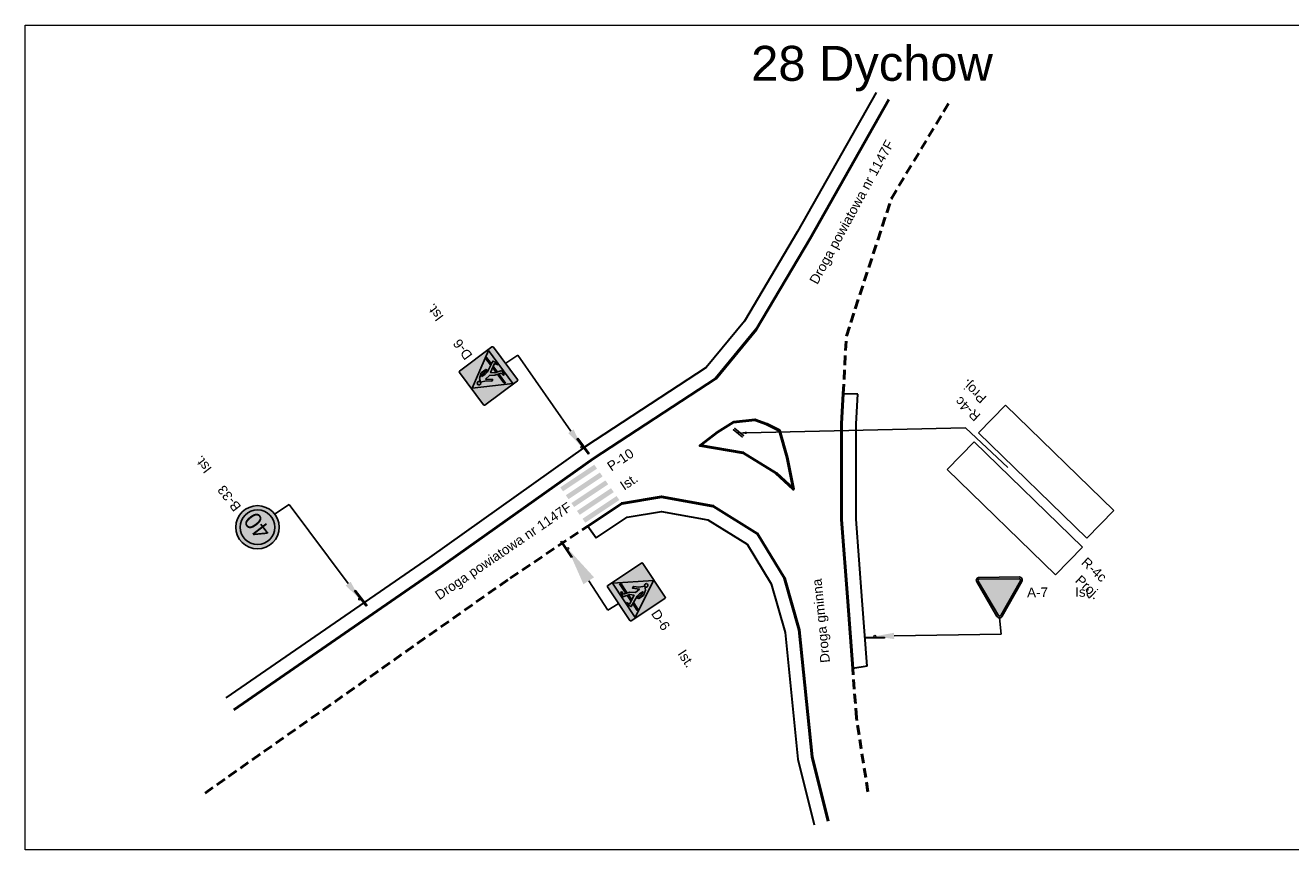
# Model space of a CAD drawing. Header units: millimetres. Extents: x -32728 to 3439, y -21222 to 1675.
# Tile 29 of 49: x 2237 to 2369, y 1169 to 1254. Entities that reach past the tile are written whole.
import ezdxf
from ezdxf import colors
from ezdxf.entities.mleader import LeaderData, LeaderLine
from ezdxf.enums import TextEntityAlignment as Align
from ezdxf.math import Vec2, Vec3

# ---------------------------------------------------------------- set-up
doc = ezdxf.new("R2010")
doc.units = ezdxf.units.MM
doc.linetypes.add('2', pattern=[1.5, 1, -0.5])
doc.layers.add('0  podklady', color=250, linetype='Continuous', lineweight=5, plot=False)
for name, color, linetype, lineweight in [('10 znaki pionowe istniejące', 251, 'Continuous', 15), ('10 znaki pionowe projektowane', 1, 'Continuous', 15), ('10 znaki poziome istniejące', 251, 'Continuous', 15), ('2 droga', 250, 'Continuous', 50)]:
    doc.layers.add(name, color=color, linetype=linetype, lineweight=lineweight)
doc.layers.add('2 krawedz jezdni', color=7, linetype='2', lineweight=50, true_color=0x000000)
doc.layers.add('4 wymiary', color=7, linetype='Continuous', lineweight=15, true_color=0x000000)
for name, color, linetype, true_color in [('ZWTraffic_Grey_0_0_0', 7, 'Continuous', 0x000000), ('ZWTraffic_Grey_1', 7, 'Continuous', 0x4c4c4c), ('ZWTraffic_Grey_2', 7, 'Continuous', 0xe1e1e1), ('ZWTraffic_Grey_255_255_255', 7, 'Continuous', 0xffffff), ('ZWTraffic_Grey_5', 7, 'Continuous', 0x1d1d1d), ('ZWTraffic_Grey_7', 7, 'Continuous', 0x000000)]:
    doc.layers.add(name, color=color, linetype=linetype, true_color=true_color)
doc.styles.add('Drogowy', font='Drogowa.ttf')
doc.styles.add('plan', font='arial.ttf', dxfattribs={"height": 1})
doc.styles.get("Standard").update_dxf_attribs({"font": 'arial.ttf'})
picture_1 = doc.add_image_def('image28.png', size_in_pixel=(1885, 891))
picture_2 = doc.add_image_def('image105.png', size_in_pixel=(2967, 756))
picture_3 = doc.add_image_def('image106.png', size_in_pixel=(2967, 756))

# ---------------------------------------------------------------- blocks, each defined once
blk = doc.blocks.new('P_Opis_Poziome')
for tag, p in [('SYMBOL', (0, 0)), ('DŁUGOŚĆ', (0, -1.2)), ('STAN', (0, -2.4))]:
    blk.add_attdef(tag, p, '', height=1)
at = {"flags": 1}
for tag, p in [('Powierzchnia', (0, -3.6)), ('Powierzchnia_na_mb', (0, -4.8))]:
    blk.add_attdef(tag, p, '', height=1, dxfattribs=at)
blk = doc.blocks.new('Słupek')
h = blk.add_hatch(color=256)
h.paths.add_polyline_path([(-50, -5), (0, -5), (50, -5), (50, -10), (-50, -10)])
h.paths.add_polyline_path([(5, 0, 1), (-5, 0, 1)])
at = {"color": 7}
blk.add_lwpolyline([(-50, -5), (50, -5), (50, -10), (-50, -10)], close=True, dxfattribs=at)
blk.add_circle((0, 0), 5, dxfattribs=at)
blk = doc.blocks.new('P_Opis_Pionowe')
at = {"flags": 1}
for tag, p in [('Wielkość', (0, -1.2)), ('Odblaskowość', (0, -2.4)), ('Aktywny', (0, -3.6)), ('Ilość', (0, -4.8)), ('Dodatkowe', (0, -6)), ('Kilometraż', (0, -7.2)), ('NrDrogi', (0, -8.4))]:
    blk.add_attdef(tag, p, '', height=1, dxfattribs=at)
for tag, p in [('Symbol', (0, 0)), ('Stan', (5, 0))]:
    blk.add_attdef(tag, p, '', height=1)
blk = doc.blocks.new('D-6_')
at = {"layer": 'ZWTraffic_Grey_0_0_0'}
h = blk.add_hatch(color=256, dxfattribs=at)
h.dxf.hatch_style = 1
h.paths.add_polyline_path([(-175, 195), (-175, 177), (-74, 158), (-27, 306), (31, 373), (133, 194), (73, 157), (135, 157), (195, 192), (79, 414), (72, 481), (72, 565), (108, 517), (108, 393), (144, 414), (144, 535), (72, 628), (0, 661), (-54, 547), (-128, 461), (-111, 424), (-14, 535), (0, 427), (-67, 333), (-110, 204)])
h.paths.add_polyline_path([(-331, 252), (-317, 279), (-97, 279), (-106, 252)])
h.paths.add_polyline_path([(36, 697, 2.414214), (0, 661, 0.414214)])
h.paths.add_polyline_path([(162, 279), (176, 252), (331, 252), (317, 279)])
h.paths.add_polyline_path([(-33, 252), (-24, 279), (72, 279), (88, 252)])
at = {"layer": 'ZWTraffic_Grey_255_255_255'}
h = blk.add_hatch(color=256, dxfattribs=at)
h.dxf.hatch_style = 1
h.paths.add_polyline_path([(-450, 30, 0.414214), (-420, 0), (0, 0), (420, 0, 0.414214), (450, 30), (450, 870, 0.414214), (420, 900), (-420, 900, 0.414214), (-450, 870)])
h.paths.add_polyline_path([(-441, 30, 0.414214), (-420, 9), (420, 9, 0.414214), (441, 30), (441, 870, 0.414214), (420, 891), (-420, 891, 0.414214), (-441, 870)], flags=16)
h.paths.add_polyline_path([(-390, 240), (-390, 795), (-240, 795), (-240, 613), (90, 613), (90, 878), (293, 878), (293, 22), (90, 22), (90, 422), (-240, 422), (-240, 240)], flags=0)
h.paths.add_polyline_path([(-382, 248), (-382, 788), (-247, 788), (-247, 613), (-247, 248)], flags=0)
h = blk.add_hatch(color=256, dxfattribs=at)
h.dxf.hatch_style = 1
h.paths.add_polyline_path([(-426, 135), (0, 876), (426, 135)])
at = {"layer": 'ZWTraffic_Grey_5'}
h = blk.add_hatch(color=256, dxfattribs=at)
h.dxf.hatch_style = 1
h.paths.add_polyline_path([(-420, 9), (420, 9, 0.414214), (441, 30), (441, 870, 0.414214), (420, 891), (-420, 891, 0.414214), (-441, 870), (-441, 30, 0.414214)])
at = {"layer": 'ZWTraffic_Grey_0_0_0'}
for points in [[(-175, 195), (-175, 177), (-74, 158), (-27, 306), (31, 373), (133, 194), (73, 157), (135, 157), (195, 192), (79, 414), (72, 481), (72, 565), (108, 517), (108, 393), (144, 414), (144, 535), (72, 628), (0, 661), (-54, 547), (-128, 461), (-111, 424), (-14, 535), (0, 427), (-67, 333), (-110, 204)], [(-331, 252), (-317, 279), (-97, 279), (-106, 252)], [(-33, 252), (-24, 279), (72, 279), (88, 252)], [(162, 279), (176, 252), (331, 252), (317, 279)]]:
    blk.add_lwpolyline(points, close=True, dxfattribs=at)
blk.add_lwpolyline([(36, 697, 2.414214), (0, 661, 0.414214)], format="xyb", close=True, dxfattribs=at)
at = {"layer": 'ZWTraffic_Grey_255_255_255'}
blk.add_lwpolyline([(-420, 9), (420, 9, 0.414214), (441, 30), (441, 870, 0.414214), (420, 891), (-420, 891, 0.414214), (-441, 870), (-441, 30, 0.414214), (-420, 9)], format="xyb", close=True, dxfattribs=at)
blk.add_lwpolyline([(-426, 135), (0, 876), (426, 135)], close=True, dxfattribs=at)
at = {"layer": 'ZWTraffic_Grey_5', "const_width": 5}
blk.add_lwpolyline([(-420, 0), (420, 0, 0.414214), (450, 30), (450, 870, 0.414214), (420, 900), (-420, 900, 0.414214), (-450, 870), (-450, 30, 0.414214)], format="xyb", close=True, dxfattribs=at)
blk = doc.blocks.new('B-33_')
at = {"layer": 'ZWTraffic_Grey_1', "linetype": 'Continuous'}
h = blk.add_hatch(color=256, dxfattribs=at)
h.dxf.hatch_style = 1
h.paths.add_polyline_path([(450, 450, 1), (-450, 450, 1)])
h.paths.add_polyline_path([(360, 450, 1), (-360, 450, 1)], flags=16)
h.paths.add_polyline_path([(-315, 484, 1), (-315, 416), (315, 416, 1), (315, 484)], flags=0)
at = {"layer": 'ZWTraffic_Grey_255_255_255', "linetype": 'Continuous'}
blk.add_hatch(color=256, dxfattribs=at).paths.add_polyline_path([(360, 450, 1), (-360, 450, 1)])
at = {"layer": 'ZWTraffic_Grey_1', "linetype": 'Continuous'}
blk.add_circle((0, 450), 450, dxfattribs=at)
at = {"layer": 'ZWTraffic_Grey_7', "linetype": 'Continuous'}
blk.add_circle((0, 450), 360, dxfattribs=at)
at = {"layer": 'ZWTraffic_Grey_0_0_0', "linetype": 'Continuous', "style": 'Drogowy'}
blk.add_attdef('50', text='', height=360, dxfattribs=at).set_placement((24, 438), align=Align.MIDDLE)
blk = doc.blocks.new('A-7_')
at = {"layer": 'ZWTraffic_Grey_1'}
h = blk.add_hatch(color=256, dxfattribs=at)
h.dxf.hatch_style = 2
edge = h.paths.add_edge_path()
edge.add_arc((416, 783), 63, 330, 449.9871)
edge.add_line((416, 846), (416, 846))
edge.add_line((416, 846), (-416, 846))
edge.add_line((-416, 846), (-416, 846))
edge.add_arc((-416, 783), 63, 90, 210)
edge.add_line((-470, 752), (-55, 32))
edge.add_arc((0, 63), 63, 210, 330)
edge.add_line((55, 32), (470, 752))
h.paths.add_polyline_path([(440, 769, 0.57735), (416, 811), (-416, 811, 0.57735), (-440, 769), (-24, 49, 0.57735), (24, 49)])
h.paths.add_polyline_path([(210, 794), (210, 739, -0.385314), (-121, 373), (-217, 416), (-131, 478, 0.385314), (105, 739), (105, 794), (157, 739)], flags=16)
at = {"layer": 'ZWTraffic_Grey_2'}
h = blk.add_hatch(color=256, dxfattribs=at)
h.dxf.hatch_style = 1
h.paths.add_polyline_path([(-440, 769, -0.57735), (-416, 811), (416, 811, -0.57735), (440, 769), (24, 49, -0.57735), (-24, 49)])
at = {"layer": 'ZWTraffic_Grey_1'}
blk.add_lwpolyline([(-416, 846, 0.57735), (-470, 752), (-55, 32, 0.57735), (55, 32), (470, 752, 0.57735), (416, 846)], format="xyb", close=True, dxfattribs=at)
at = {"layer": 'ZWTraffic_Grey_2'}
blk.add_lwpolyline([(-416, 811), (416, 811, -0.57735), (440, 769), (24, 49, -0.57735), (-24, 49), (-440, 769, -0.57735)], format="xyb", close=True, dxfattribs=at)

msp = doc.modelspace()

# ---------------------------------------------------------------- hatches: boundary and pattern name
at = {"layer": '10 znaki poziome istniejące'}
h = msp.add_hatch(color=256, dxfattribs=at)
h.paths.add_polyline_path([(2295.714, 1202.65), (2299.251, 1205.015), (2298.961, 1205.422), (2295.424, 1203.058)])
h.paths.add_polyline_path([(2295.135, 1203.465), (2298.671, 1205.83), (2298.381, 1206.238), (2294.845, 1203.873)])
h.paths.add_polyline_path([(2294.555, 1204.281), (2298.091, 1206.645), (2297.801, 1207.053), (2294.265, 1204.688)])
h.paths.add_polyline_path([(2293.975, 1205.096), (2297.511, 1207.461), (2297.222, 1207.868), (2293.685, 1205.503)])
h.paths.add_polyline_path([(2293.395, 1205.911), (2296.932, 1208.276), (2296.642, 1208.683), (2293.105, 1206.319)])

# ---------------------------------------------------------------- linework, layer by layer
at = {"layer": '2 droga', "color": 0, "lineweight": 30}
for p, q in [((2324.029, 1216.032), (2322.467, 1216.049)), ((2295.973, 1202.286), (2296.858, 1201.074)), ((2325.001, 1187.724), (2323.514, 1187.49))]:
    msp.add_line(p, q, dxfattribs=at)
at = {"layer": '2 droga', "color": 0}
for points in [[(2327.254, 1246.653), (2319.078, 1232.186), (2313.487, 1222.752), (2309.293, 1217.65), (2296.574, 1209.333), (2280.36, 1197.802), (2259.185, 1183.196)], [(2323.514, 1187.485), (2322.991, 1194.448), (2322.362, 1202.974), (2322.362, 1212.968), (2322.528, 1216.049)], [(2295.973, 1202.286), (2299.509, 1204.651), (2303.633, 1205.35), (2309.014, 1204.371), (2313.626, 1201.506), (2316.422, 1196.894), (2317.959, 1191.512), (2319.287, 1178.304), (2320.965, 1171.595)]]:
    msp.add_lwpolyline(points, dxfattribs=at)
at = {"layer": '2 droga', "color": 0, "lineweight": 30}
for points in [[(2325.001, 1187.724), (2324.487, 1194.559), (2323.862, 1203.029), (2323.862, 1212.927), (2324.029, 1216.032)], [(2296.858, 1201.074), (2300.076, 1203.226), (2303.624, 1203.827), (2308.465, 1202.947), (2312.53, 1200.421), (2315.035, 1196.288), (2316.48, 1191.229), (2317.806, 1178.046), (2319.509, 1171.231)]]:
    msp.add_lwpolyline(points, dxfattribs=at)
at = {"layer": '2 droga', "color": 0}
msp.add_lwpolyline([(2312.129, 1209.931), (2312.129, 1209.931), (2315.569, 1207.801), (2317.344, 1206.136), (2316.688, 1209.439), (2315.897, 1212.251), (2314.586, 1212.879), (2313.353, 1213.357), (2311.119, 1213.097), (2309.454, 1212.06), (2307.652, 1210.668)], close=True, dxfattribs=at)
at = {"layer": '2 krawedz jezdni', "color": 0}
for points in [[(2322.528, 1216.049), (2322.851, 1222.053), (2327.534, 1236.379), (2333.474, 1246.233)], [(2256.18, 1174.53), (2287.908, 1196.894), (2295.973, 1202.286)], [(2325.088, 1174.67), (2323.9, 1182.357), (2323.514, 1187.485)]]:
    msp.add_lwpolyline(points, dxfattribs=at)

# ---------------------------------------------------------------- block references
at = {"layer": '10 znaki pionowe istniejące'}
for p, rotation, values in [((2284.034, 1220.066), 126.7405620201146, {'Symbol': 'D-6', 'Stan': 'Ist.'}), ((2259.989, 1204.313), 127.6059913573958, {'Symbol': 'B-33', 'Stan': 'Ist.'}), ((2341.641, 1194.897), 0.5208563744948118, {'Symbol': 'A-7', 'Stan': 'Ist.'}), ((2302.51, 1193.201), 303.4861688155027, {'Symbol': 'D-6', 'Stan': 'Ist.'})]:
    msp.add_blockref('P_Opis_Pionowe', p, dxfattribs=dict(at, rotation=rotation)).add_auto_attribs(values)
for name, p, xscale, yscale, zscale, rotation in [('D-6_', (2287.452, 1219.248), 0.005, 0.005, 0.005, 126.7405620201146), ('Słupek', (2295.362, 1210.516), 0.02, 0.02, 0.02, 126.7405620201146), ('Słupek', (2293.886, 1199.963), 0.02, 0.02, 0.02, 303.4861688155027), ('D-6_', (2299.143, 1194.211), 0.005, 0.005, 0.005, 303.4861688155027), ('A-7_', (2338.787, 1192.755), 0.005, 0.005, 0.005, 0.5208563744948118), ('Słupek', (2272.255, 1194.711), 0.01999999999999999, 0.01999999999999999, 0.01999999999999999, 127.6059913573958), ('Słupek', (2325.817, 1190.84), 0.02, 0.02, 0.02, 0.5208563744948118)]:
    msp.add_blockref(name, p, dxfattribs=dict(at, xscale=xscale, yscale=yscale, zscale=zscale, rotation=rotation))
at = {"layer": '10 znaki pionowe istniejące', "xscale": 0.004999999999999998, "yscale": 0.004999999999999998, "zscale": 0.004999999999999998, "rotation": 127.6059913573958}
msp.add_blockref('B-33_', (2263.419, 1203.547), dxfattribs=at).add_auto_attribs({'50': '40'})
at = {"layer": '10 znaki pionowe projektowane'}
ref = msp.add_blockref('P_Opis_Pionowe', (2336.874, 1213.846), dxfattribs=dict(at, rotation=137.1681905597))
ref.add_attrib('Symbol', 'R-4c', (2336.874, 1213.846), dxfattribs={"layer": '0', "height": 1, "rotation": 10577.16819})
ref.add_attrib('Stan', 'Proj.', (2337.505, 1215.698), dxfattribs={"layer": '0', "height": 1, "rotation": 10577.16819})
for p, xscale, yscale, zscale, rotation in [((2311.635, 1212.013), 0.01217587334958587, 0.01217587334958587, 0.01217587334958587, 320.2929693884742), ((2311.641, 1212.013), 0.01217587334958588, 0.01217587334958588, 0.01217587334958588, 140.7441079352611)]:
    msp.add_blockref('Słupek', p, dxfattribs=dict(at, xscale=xscale, yscale=yscale, zscale=zscale, rotation=rotation))
ref = msp.add_blockref('P_Opis_Pionowe', (2347.196, 1198.406), dxfattribs=dict(at, rotation=317.1681905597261))
ref.add_attrib('Symbol', 'R-4c', (2347.196, 1198.406), dxfattribs={"layer": '0', "height": 1, "rotation": 10037.16819})
ref.add_attrib('Stan', 'Proj.', (2346.565, 1196.554), dxfattribs={"layer": '0', "height": 1, "rotation": 10037.16819})
at = {"layer": '10 znaki poziome istniejące', "rotation": 33.7696449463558}
msp.add_blockref('P_Opis_Poziome', (2298.416, 1207.966), dxfattribs=at).add_auto_attribs({'SYMBOL': 'P-10', 'STAN': 'Ist.'})

# ---------------------------------------------------------------- texts
at = {"layer": '4 wymiary', "char_height": 1, "width": 16.73043, "attachment_point": 1, "style": 'plan'}
for s, insert, rotation in [('Droga powiatowa nr 1147F', (2318.956, 1227.829), 61.47868), ('Droga powiatowa nr 1147F', (2279.97, 1195.399), 34.28055), ('Droga gminna', (2320.158, 1188.03), 95.81672)]:
    msp.add_mtext(s, dxfattribs=dict(at, insert=insert, rotation=rotation))

# ---------------------------------------------------------------- pictures from other files: only their frames are drawn
at = {"layer": '0  podklady'}
image = msp.add_image(picture_1, insert=(2237.497, 1168.645), size_in_units=(181.367, 85.728), dxfattribs=at)
image.dxf.flags = 7
at = {"layer": '10 znaki pionowe projektowane'}
image = msp.add_image(picture_3, insert=(2350.643, 1203.926), size_in_units=(15.698, 4), rotation=135.80693, dxfattribs=at)
image.dxf.flags = 7
image = msp.add_image(picture_2, insert=(2333.339, 1208.187), size_in_units=(15.698, 4), rotation=-44.19307, dxfattribs=at)
image.dxf.flags = 7

# ---------------------------------------------------------------- leaders
at = {"layer": '10 znaki pionowe istniejące'}
ml = msp.add_multileader_mtext('Standard', dxfattribs=at)
ml.set_content('', color=256)
ml.set_leader_properties()
ml.build(insert=Vec2(0, 0))
ml.multileader.update_dxf_attribs({"has_dogleg": 0, "arrow_head_size": 2})
ctx = ml.context
ctx.base_point, ctx.arrow_head_size, ctx.plane_origin = Vec3(2283.452, 1219.248), 2, Vec3(0, 316.759)
ctx.text_align_type = 2
notes = []
notes.append((ctx, [(0, (1, 1, 0), (2295.452, 1219.248), (-1, 0), 8, [(0, [(2295.362, 1210.516), (2288.714, 1220.075)], 256, [])])]))
ctx.mtext.insert, ctx.mtext.alignment, ctx.mtext.flow_direction = Vec3(2285.452, 1221.248), 3, 5
ml = msp.add_multileader_mtext('Standard', dxfattribs=at)
ml.set_content('', color=256)
ml.set_leader_properties()
ml.build(insert=Vec2(0, 0))
ml.multileader.update_dxf_attribs({"has_dogleg": 0, "arrow_head_size": 2})
ctx = ml.context
ctx.base_point, ctx.arrow_head_size, ctx.plane_origin = Vec3(2259.419, 1203.547), 2, Vec3(0, 316.759)
ctx.text_align_type = 2
notes.append((ctx, [(0, (1, 1, 0), (2271.419, 1203.547), (-1, 0), 8, [(0, [(2272.255, 1194.711), (2264.943, 1204.548)], 256, [])])]))
ctx.mtext.insert, ctx.mtext.alignment, ctx.mtext.flow_direction = Vec3(2261.419, 1205.547), 3, 5
ml = msp.add_multileader_mtext('Standard', dxfattribs=at)
ml.set_content('', color=256)
ml.set_leader_properties()
ml.build(insert=Vec2(0, 0))
ml.multileader.update_dxf_attribs({"has_dogleg": 0})
ctx = ml.context
ctx.base_point, ctx.plane_origin = Vec3(2295.143, 1194.211), Vec3(0, 316.759)
notes.append((ctx, [(0, (1, 1, 0), (2307.143, 1194.211), (-1, 0), 8, [(0, [(2293.886, 1199.963), (2298.055, 1193.558)], 256, [])])]))
ctx.mtext.insert, ctx.mtext.flow_direction = Vec3(2297.143, 1196.211), 5
ml = msp.add_multileader_mtext('Standard', dxfattribs=at)
ml.set_content('', color=256)
ml.set_leader_properties()
ml.build(insert=Vec2(0, 0))
ml.multileader.update_dxf_attribs({"has_dogleg": 0, "arrow_head_size": 2})
ctx = ml.context
ctx.base_point, ctx.arrow_head_size, ctx.plane_origin = Vec3(2334.787, 1192.755), 2, Vec3(0, 316.759)
ctx.text_align_type = 2
notes.append((ctx, [(0, (1, 1, 0), (2346.787, 1192.755), (-1, 0), 8, [(0, [(2325.817, 1190.84), (2338.961, 1191.058)], 256, [])])]))
ctx.mtext.insert, ctx.mtext.alignment, ctx.mtext.flow_direction = Vec3(2336.787, 1194.755), 3, 5
at = {"layer": '10 znaki pionowe projektowane'}
ml = msp.add_multileader_mtext('Standard', dxfattribs=at)
ml.set_content('', color=256)
ml.set_leader_properties()
ml.build(insert=Vec2(0, 0))
ml.multileader.update_dxf_attribs({"has_dogleg": 0, "arrow_head_size": 0.8})
ctx = ml.context
ctx.base_point, ctx.char_height, ctx.arrow_head_size, ctx.landing_gap_size, ctx.plane_origin, ctx.plane_x_axis, ctx.plane_y_axis = Vec3(2340.388, 1208.622), 0.8, 0.8, 0.4, Vec3(2442.284, 1318.531), Vec3(-0.9572669, -0.289206), Vec3(0.289206, -0.9572669)
ctx.text_align_type = 2
notes.append((ctx, [(0, (1, 1, 0), (2338.091, 1207.928), (0.9572669, 0.289206), 1.6, [(0, [(2311.684, 1211.982), (2335.223, 1212.509)], 256, [])])]))
ctx.mtext.insert, ctx.mtext.text_direction, ctx.mtext.rotation, ctx.mtext.alignment, ctx.mtext.flow_direction = Vec3(2340.121, 1208.124), Vec3(-0.9572669, -0.289206), 3.4349899, 3, 5
for ctx, leaders in notes:
    for number, flags, end, landing, length, lines in leaders:
        leader = LeaderData()
        leader.index, (leader.has_last_leader_line, leader.has_dogleg_vector, leader.attachment_direction) = number, flags
        leader.last_leader_point, leader.dogleg_vector, leader.dogleg_length = Vec3(end), Vec3(landing), length
        for number, points, colour, breaks in lines:
            line = LeaderLine()
            line.index, line.vertices, line.color, line.breaks = number, Vec3.list(points), colors.encode_raw_color(colour), breaks
            leader.lines.append(line)
        ctx.leaders.append(leader)

# ---------------------------------------------------------------- next in the draw order: texts
at = {"layer": '0  podklady', "color": 1, "insert": (2312.956, 1252.235), "char_height": 3.636, "width": 51.91881, "attachment_point": 1, "bg_fill": 2}
msp.add_mtext('28 Dychow', dxfattribs=at)

# ---------------------------------------------------------------- next in the draw order: linework, layer by layer
at = {"layer": '2 droga', "color": 0, "lineweight": 30}
msp.add_lwpolyline([(2325.948, 1247.391), (2317.779, 1232.938), (2312.255, 1223.615), (2308.28, 1218.78), (2295.729, 1210.573), (2279.5, 1199.031), (2258.333, 1184.431)], dxfattribs=at)

doc.saveas('drawing.dxf')
